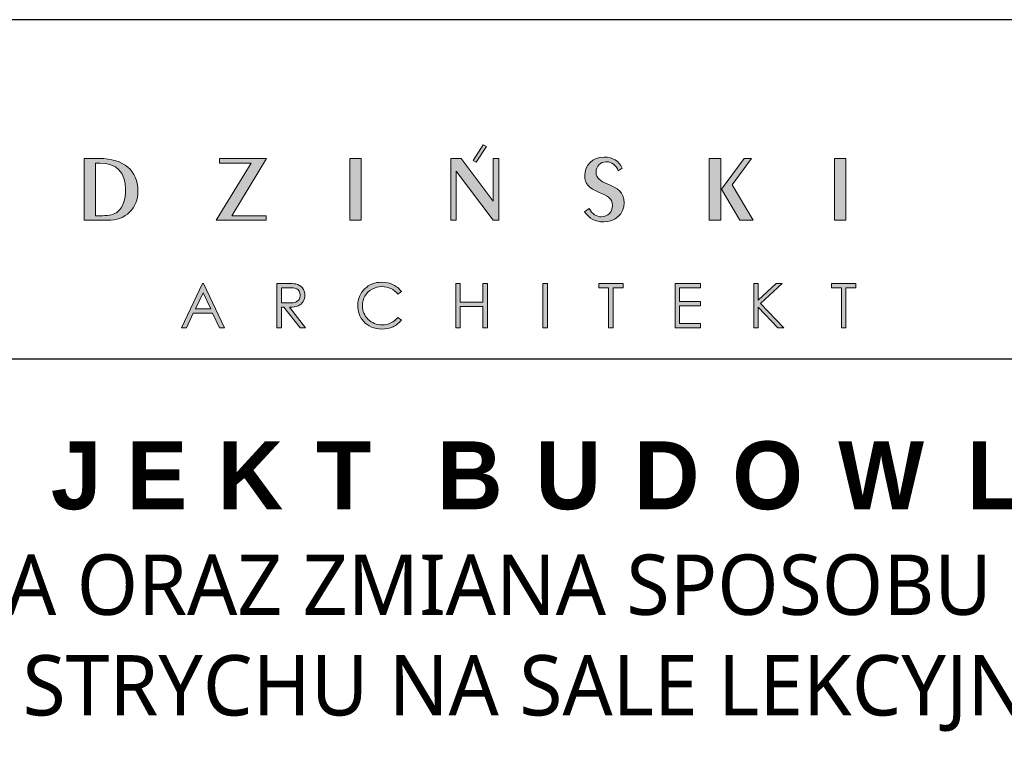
# Model space of a CAD drawing. Header units: millimetres. Extents: x 85284 to 143915, y -66821 to -28273.
# Tile 16 of 28: x 129710 to 129971, y -66229 to -66034. Entities that reach past the tile are written whole.
import ezdxf

# ---------------------------------------------------------------- set-up
doc = ezdxf.new("R2010")
doc.units = ezdxf.units.MM
doc.layers.add('opis..KF', color=251, linetype='Continuous', lineweight=9)
doc.styles.add('ARCH', font='segoeuil.ttf')

# ---------------------------------------------------------------- blocks, each defined once
blk = doc.blocks.new('A$C3E4B4AA6')
at = {"layer": 'opis..KF', "lineweight": 0}
h = blk.add_hatch(color=256, dxfattribs=at)
h.dxf.hatch_style = 1
edge = h.paths.add_edge_path()
edge.add_spline(control_points=[(450.52, 40.88), (450.52, 40.88), (450.52, 59.11), (450.52, 59.11), (450.52, 59.11), (450.52, 59.11), (448.89, 59.11), (448.89, 59.11), (448.89, 59.11), (448.89, 59.11), (448.89, 46.51), (448.89, 46.51), (448.89, 46.51), (448.89, 46.51), (439.46, 59.11), (439.46, 59.11), (439.46, 59.11), (439.46, 59.11), (436.36, 59.11), (436.36, 59.11), (436.36, 59.11), (436.36, 59.11), (436.36, 40.88), (436.36, 40.88), (436.36, 40.88), (436.36, 40.88), (437.97, 40.88), (437.97, 40.88), (437.97, 40.88), (437.97, 40.88), (437.97, 55.4), (437.97, 55.4), (437.97, 55.4), (437.97, 55.4), (448.89, 40.88), (448.89, 40.88), (448.89, 40.88), (448.89, 40.88), (450.52, 40.88), (450.52, 40.88)], knot_values=[0, 0, 0, 0, 0.090909, 0.090909, 0.090909, 0.091009, 0.181818, 0.181818, 0.181818, 0.181918, 0.272727, 0.272727, 0.272727, 0.272827, 0.363636, 0.363636, 0.363636, 0.363736, 0.454545, 0.454545, 0.454545, 0.454645, 0.545455, 0.545455, 0.545455, 0.545555, 0.636364, 0.636364, 0.636364, 0.636464, 0.727273, 0.727273, 0.727273, 0.727373, 0.818182, 0.818182, 0.818182, 0.818282, 1, 1, 1, 1], degree=3, periodic=0)
edge = h.paths.add_edge_path()
edge.add_spline(control_points=[(443.87, 58.02), (443.87, 58.02), (446.85, 62.62), (446.85, 62.62), (446.85, 62.62), (446.85, 62.62), (445.89, 63.1), (445.89, 63.1), (445.89, 63.1), (445.89, 63.1), (442.91, 58.5), (442.91, 58.5), (442.91, 58.5), (442.91, 58.5), (443.87, 58.02), (443.87, 58.02)], knot_values=[0, 0, 0, 0, 0.2, 0.2, 0.2, 0.2001, 0.4, 0.4, 0.4, 0.4001, 0.6, 0.6, 0.6, 0.6001, 1, 1, 1, 1], degree=3, periodic=0)
h = blk.add_hatch(color=256, dxfattribs=at)
h.dxf.hatch_style = 1
edge = h.paths.add_edge_path()
edge.add_spline(control_points=[(344.26, 49.58), (344.26, 55.48), (340.09, 59.11), (332.9, 59.11), (332.9, 59.11), (332.9, 59.11), (328.45, 59.11), (328.45, 59.11), (328.45, 59.11), (328.45, 59.11), (328.45, 40.88), (328.45, 40.88), (328.45, 40.88), (328.45, 40.88), (335.34, 40.88), (335.34, 40.88), (335.34, 40.88), (340.72, 40.88), (344.26, 44.39), (344.26, 49.58)], knot_values=[0, 0, 0, 0, 0.166667, 0.166667, 0.166667, 0.166767, 0.333333, 0.333333, 0.333333, 0.333433, 0.5, 0.5, 0.5, 0.5001, 0.666667, 0.666667, 0.666667, 0.666767, 1, 1, 1, 1], degree=3, periodic=0)
edge = h.paths.add_edge_path(flags=16)
edge.add_spline(control_points=[(340.63, 50.04), (340.63, 47), (339.75, 44.71), (338.31, 43.44), (338.31, 43.44), (337.29, 42.56), (335.85, 42.25), (333.81, 42.25), (333.81, 42.25), (333.81, 42.25), (331.81, 42.25), (331.81, 42.25), (331.81, 42.25), (331.81, 42.25), (331.81, 57.74), (331.81, 57.74), (331.81, 57.74), (331.81, 57.74), (333.07, 57.74), (333.07, 57.74), (333.07, 57.74), (337.97, 57.74), (340.63, 55.01), (340.63, 50.04)], knot_values=[0, 0, 0, 0, 0.142857, 0.142857, 0.142857, 0.142957, 0.285714, 0.285714, 0.285714, 0.285814, 0.428571, 0.428571, 0.428571, 0.428671, 0.571429, 0.571429, 0.571429, 0.571529, 0.714286, 0.714286, 0.714286, 0.714386, 1, 1, 1, 1], degree=3, periodic=0)
h = blk.add_hatch(color=256, dxfattribs=at)
h.dxf.hatch_style = 1
edge = h.paths.add_edge_path()
edge.add_spline(control_points=[(382.16, 59.11), (382.16, 59.11), (368.32, 59.11), (368.32, 59.11), (368.32, 59.11), (368.32, 59.11), (368.32, 57.74), (368.32, 57.74), (368.32, 57.74), (368.32, 57.74), (377.58, 57.74), (377.58, 57.74), (377.58, 57.74), (377.58, 57.74), (367.28, 40.88), (367.28, 40.88), (367.28, 40.88), (367.28, 40.88), (381.97, 40.88), (381.97, 40.88), (381.97, 40.88), (381.97, 40.88), (381.97, 42.25), (381.97, 42.25), (381.97, 42.25), (381.97, 42.25), (371.88, 42.25), (371.88, 42.25), (371.88, 42.25), (371.88, 42.25), (382.16, 59.11), (382.16, 59.11)], knot_values=[0, 0, 0, 0, 0.111111, 0.111111, 0.111111, 0.111211, 0.222222, 0.222222, 0.222222, 0.222322, 0.333333, 0.333333, 0.333333, 0.333433, 0.444444, 0.444444, 0.444444, 0.444544, 0.555556, 0.555556, 0.555556, 0.555656, 0.666667, 0.666667, 0.666667, 0.666767, 0.777778, 0.777778, 0.777778, 0.777878, 1, 1, 1, 1], degree=3, periodic=0)
h = blk.add_hatch(color=256, dxfattribs=at)
h.dxf.hatch_style = 1
edge = h.paths.add_edge_path()
edge.add_spline(control_points=[(410.03, 40.88), (410.03, 40.88), (410.03, 59.11), (410.03, 59.11), (410.03, 59.11), (410.03, 59.11), (406.69, 59.11), (406.69, 59.11), (406.69, 59.11), (406.69, 59.11), (406.69, 40.88), (406.69, 40.88), (406.69, 40.88), (406.69, 40.88), (410.03, 40.88), (410.03, 40.88)], knot_values=[0, 0, 0, 0, 0.2, 0.2, 0.2, 0.2001, 0.4, 0.4, 0.4, 0.4001, 0.6, 0.6, 0.6, 0.6001, 1, 1, 1, 1], degree=3, periodic=0)
h = blk.add_hatch(color=256, dxfattribs=at)
h.dxf.hatch_style = 1
edge = h.paths.add_edge_path()
edge.add_spline(control_points=[(487.4, 46.07), (487.4, 49.21), (485.45, 50.31), (482.45, 51.6), (482.45, 51.6), (480.41, 52.48), (479.16, 53.28), (479.16, 55.04), (479.16, 55.04), (479.16, 56.87), (480.41, 58.11), (482.16, 58.11), (482.16, 58.11), (483.79, 58.11), (485.04, 57.18), (485.67, 55.45), (485.67, 55.45), (485.67, 55.45), (486.86, 56.26), (486.86, 56.26), (486.86, 56.26), (485.94, 58.33), (483.99, 59.5), (481.48, 59.5), (481.48, 59.5), (478.07, 59.5), (475.8, 57.18), (475.8, 54.09), (475.8, 54.09), (475.8, 51.63), (477.12, 50.31), (479.82, 49.19), (479.82, 49.19), (482.28, 48.19), (483.96, 47.53), (483.96, 45.22), (483.96, 45.22), (483.96, 43.32), (482.65, 41.91), (480.68, 41.91), (480.68, 41.91), (479.29, 41.91), (477.95, 42.76), (477.12, 44.34), (477.12, 44.34), (477.12, 44.34), (475.78, 43.39), (475.78, 43.39), (475.78, 43.39), (477.12, 41.35), (478.9, 40.44), (481.38, 40.44), (481.38, 40.44), (484.84, 40.44), (487.4, 42.78), (487.4, 46.07)], knot_values=[0, 0, 0, 0, 0.066667, 0.066667, 0.066667, 0.066767, 0.133333, 0.133333, 0.133333, 0.133433, 0.2, 0.2, 0.2, 0.2001, 0.266667, 0.266667, 0.266667, 0.266767, 0.333333, 0.333333, 0.333333, 0.333433, 0.4, 0.4, 0.4, 0.4001, 0.466667, 0.466667, 0.466667, 0.466767, 0.533333, 0.533333, 0.533333, 0.533433, 0.6, 0.6, 0.6, 0.6001, 0.666667, 0.666667, 0.666667, 0.666767, 0.733333, 0.733333, 0.733333, 0.733433, 0.8, 0.8, 0.8, 0.8001, 0.866667, 0.866667, 0.866667, 0.866767, 1, 1, 1, 1], degree=3, periodic=0)
h = blk.add_hatch(color=256, dxfattribs=at)
h.dxf.hatch_style = 1
edge = h.paths.add_edge_path()
edge.add_spline(control_points=[(525.43, 40.88), (525.43, 40.88), (519.17, 51.29), (519.17, 51.29), (519.17, 51.29), (519.17, 51.29), (524.87, 59.11), (524.87, 59.11), (524.87, 59.11), (524.87, 59.11), (522.77, 59.11), (522.77, 59.11), (522.77, 59.11), (522.77, 59.11), (516.05, 50.02), (516.05, 50.02), (516.05, 50.02), (516.05, 50.02), (521.43, 40.88), (521.43, 40.88), (521.43, 40.88), (521.43, 40.88), (525.43, 40.88), (525.43, 40.88)], knot_values=[0, 0, 0, 0, 0.142857, 0.142857, 0.142857, 0.142957, 0.285714, 0.285714, 0.285714, 0.285814, 0.428571, 0.428571, 0.428571, 0.428671, 0.571429, 0.571429, 0.571429, 0.571529, 0.714286, 0.714286, 0.714286, 0.714386, 1, 1, 1, 1], degree=3, periodic=0)
edge = h.paths.add_edge_path()
edge.add_spline(control_points=[(515.85, 40.88), (515.85, 40.88), (515.85, 59.11), (515.85, 59.11), (515.85, 59.11), (515.85, 59.11), (512.47, 59.11), (512.47, 59.11), (512.47, 59.11), (512.47, 59.11), (512.47, 40.88), (512.47, 40.88), (512.47, 40.88), (512.47, 40.88), (515.85, 40.88), (515.85, 40.88)], knot_values=[0, 0, 0, 0, 0.2, 0.2, 0.2, 0.2001, 0.4, 0.4, 0.4, 0.4001, 0.6, 0.6, 0.6, 0.6001, 1, 1, 1, 1], degree=3, periodic=0)
h = blk.add_hatch(color=256, dxfattribs=at)
h.dxf.hatch_style = 1
edge = h.paths.add_edge_path()
edge.add_spline(control_points=[(552.64, 40.88), (552.64, 40.88), (552.64, 59.11), (552.64, 59.11), (552.64, 59.11), (552.64, 59.11), (549.3, 59.11), (549.3, 59.11), (549.3, 59.11), (549.3, 59.11), (549.3, 40.88), (549.3, 40.88), (549.3, 40.88), (549.3, 40.88), (552.64, 40.88), (552.64, 40.88)], knot_values=[0, 0, 0, 0, 0.2, 0.2, 0.2, 0.2001, 0.4, 0.4, 0.4, 0.4001, 0.6, 0.6, 0.6, 0.6001, 1, 1, 1, 1], degree=3, periodic=0)
h = blk.add_hatch(color=256, dxfattribs=at)
h.dxf.hatch_style = 1
edge = h.paths.add_edge_path()
edge.add_spline(control_points=[(363.59, 22.31), (363.59, 22.31), (369.72, 9.18), (369.72, 9.18), (369.72, 9.18), (369.72, 9.18), (368.31, 9.18), (368.31, 9.18), (368.31, 9.18), (368.31, 9.18), (366.25, 13.5), (366.25, 13.5), (366.25, 13.5), (366.25, 13.5), (360.57, 13.5), (360.57, 13.5), (360.57, 13.5), (360.57, 13.5), (358.53, 9.18), (358.53, 9.18), (358.53, 9.18), (358.53, 9.18), (357.06, 9.18), (357.06, 9.18), (357.06, 9.18), (357.06, 9.18), (363.26, 22.31), (363.26, 22.31), (363.26, 22.31), (363.26, 22.31), (363.59, 22.31), (363.59, 22.31)], knot_values=[0, 0, 0, 0, 0.111111, 0.111111, 0.111111, 0.111211, 0.222222, 0.222222, 0.222222, 0.222322, 0.333333, 0.333333, 0.333333, 0.333433, 0.444444, 0.444444, 0.444444, 0.444544, 0.555556, 0.555556, 0.555556, 0.555656, 0.666667, 0.666667, 0.666667, 0.666767, 0.777778, 0.777778, 0.777778, 0.777878, 1, 1, 1, 1], degree=3, periodic=0)
edge = h.paths.add_edge_path(flags=16)
edge.add_spline(control_points=[(363.43, 19.56), (363.43, 19.56), (361.17, 14.78), (361.17, 14.78), (361.17, 14.78), (361.17, 14.78), (365.68, 14.78), (365.68, 14.78), (365.68, 14.78), (365.68, 14.78), (363.43, 19.56), (363.43, 19.56)], knot_values=[0, 0, 0, 0, 0.25, 0.25, 0.25, 0.2501, 0.5, 0.5, 0.5, 0.5001, 1, 1, 1, 1], degree=3, periodic=0)
h = blk.add_hatch(color=256, dxfattribs=at)
h.dxf.hatch_style = 1
edge = h.paths.add_edge_path()
edge.add_spline(control_points=[(385.19, 22.31), (385.19, 22.31), (387.81, 22.31), (387.81, 22.31), (387.81, 22.31), (389.27, 22.31), (390.26, 22.25), (390.78, 22.13), (390.78, 22.13), (391.56, 21.96), (392.19, 21.57), (392.68, 20.99), (392.68, 20.99), (393.17, 20.4), (393.42, 19.68), (393.42, 18.82), (393.42, 18.82), (393.42, 18.11), (393.25, 17.48), (392.91, 16.94), (392.91, 16.94), (392.58, 16.4), (392.09, 15.99), (391.47, 15.72), (391.47, 15.72), (390.84, 15.44), (389.98, 15.3), (388.87, 15.29), (388.87, 15.29), (388.87, 15.29), (393.6, 9.18), (393.6, 9.18), (393.6, 9.18), (393.6, 9.18), (391.99, 9.18), (391.99, 9.18), (391.99, 9.18), (391.99, 9.18), (387.26, 15.29), (387.26, 15.29), (387.26, 15.29), (387.26, 15.29), (386.51, 15.29), (386.51, 15.29), (386.51, 15.29), (386.51, 15.29), (386.51, 9.18), (386.51, 9.18), (386.51, 9.18), (386.51, 9.18), (385.19, 9.18), (385.19, 9.18), (385.19, 9.18), (385.19, 9.18), (385.19, 22.31), (385.19, 22.31)], knot_values=[0, 0, 0, 0, 0.066667, 0.066667, 0.066667, 0.066767, 0.133333, 0.133333, 0.133333, 0.133433, 0.2, 0.2, 0.2, 0.2001, 0.266667, 0.266667, 0.266667, 0.266767, 0.333333, 0.333333, 0.333333, 0.333433, 0.4, 0.4, 0.4, 0.4001, 0.466667, 0.466667, 0.466667, 0.466767, 0.533333, 0.533333, 0.533333, 0.533433, 0.6, 0.6, 0.6, 0.6001, 0.666667, 0.666667, 0.666667, 0.666767, 0.733333, 0.733333, 0.733333, 0.733433, 0.8, 0.8, 0.8, 0.8001, 0.866667, 0.866667, 0.866667, 0.866767, 1, 1, 1, 1], degree=3, periodic=0)
edge = h.paths.add_edge_path(flags=16)
edge.add_spline(control_points=[(386.51, 21.03), (386.51, 21.03), (386.51, 16.57), (386.51, 16.57), (386.51, 16.57), (386.51, 16.57), (388.77, 16.55), (388.77, 16.55), (388.77, 16.55), (389.65, 16.55), (390.3, 16.64), (390.72, 16.8), (390.72, 16.8), (391.14, 16.97), (391.47, 17.24), (391.71, 17.6), (391.71, 17.6), (391.94, 17.97), (392.06, 18.37), (392.06, 18.83), (392.06, 18.83), (392.06, 19.27), (391.94, 19.67), (391.7, 20.03), (391.7, 20.03), (391.47, 20.39), (391.15, 20.65), (390.76, 20.8), (390.76, 20.8), (390.38, 20.96), (389.73, 21.03), (388.83, 21.03), (388.83, 21.03), (388.83, 21.03), (386.51, 21.03), (386.51, 21.03)], knot_values=[0, 0, 0, 0, 0.1, 0.1, 0.1, 0.1001, 0.2, 0.2, 0.2, 0.2001, 0.3, 0.3, 0.3, 0.3001, 0.4, 0.4, 0.4, 0.4001, 0.5, 0.5, 0.5, 0.5001, 0.6, 0.6, 0.6, 0.6001, 0.7, 0.7, 0.7, 0.7001, 0.8, 0.8, 0.8, 0.8001, 1, 1, 1, 1], degree=3, periodic=0)
h = blk.add_hatch(color=256, dxfattribs=at)
h.dxf.hatch_style = 1
edge = h.paths.add_edge_path()
edge.add_spline(control_points=[(421.82, 19.89), (421.82, 19.89), (420.79, 19.09), (420.79, 19.09), (420.79, 19.09), (420.22, 19.84), (419.53, 20.4), (418.73, 20.79), (418.73, 20.79), (417.93, 21.17), (417.05, 21.36), (416.09, 21.36), (416.09, 21.36), (415.05, 21.36), (414.08, 21.11), (413.18, 20.61), (413.18, 20.61), (412.29, 20.1), (411.6, 19.43), (411.11, 18.58), (411.11, 18.58), (410.62, 17.73), (410.38, 16.78), (410.38, 15.72), (410.38, 15.72), (410.38, 14.12), (410.92, 12.78), (412.02, 11.71), (412.02, 11.71), (413.12, 10.64), (414.5, 10.1), (416.17, 10.1), (416.17, 10.1), (418.01, 10.1), (419.55, 10.82), (420.79, 12.26), (420.79, 12.26), (420.79, 12.26), (421.82, 11.47), (421.82, 11.47), (421.82, 11.47), (421.17, 10.64), (420.35, 9.99), (419.37, 9.54), (419.37, 9.54), (418.39, 9.08), (417.3, 8.86), (416.09, 8.86), (416.09, 8.86), (413.79, 8.86), (411.98, 9.62), (410.66, 11.15), (410.66, 11.15), (409.54, 12.44), (408.99, 14), (408.99, 15.82), (408.99, 15.82), (408.99, 17.74), (409.66, 19.36), (411.01, 20.67), (411.01, 20.67), (412.36, 21.99), (414.04, 22.64), (416.07, 22.64), (416.07, 22.64), (417.3, 22.64), (418.4, 22.4), (419.39, 21.92), (419.39, 21.92), (420.38, 21.43), (421.19, 20.76), (421.82, 19.89)], knot_values=[0, 0, 0, 0, 0.052632, 0.052632, 0.052632, 0.052732, 0.105263, 0.105263, 0.105263, 0.105363, 0.157895, 0.157895, 0.157895, 0.157995, 0.210526, 0.210526, 0.210526, 0.210626, 0.263158, 0.263158, 0.263158, 0.263258, 0.315789, 0.315789, 0.315789, 0.315889, 0.368421, 0.368421, 0.368421, 0.368521, 0.421053, 0.421053, 0.421053, 0.421153, 0.473684, 0.473684, 0.473684, 0.473784, 0.526316, 0.526316, 0.526316, 0.526416, 0.578947, 0.578947, 0.578947, 0.579047, 0.631579, 0.631579, 0.631579, 0.631679, 0.684211, 0.684211, 0.684211, 0.684311, 0.736842, 0.736842, 0.736842, 0.736942, 0.789474, 0.789474, 0.789474, 0.789574, 0.842105, 0.842105, 0.842105, 0.842205, 0.894737, 0.894737, 0.894737, 0.894837, 1, 1, 1, 1], degree=3, periodic=0)
h = blk.add_hatch(color=256, dxfattribs=at)
h.dxf.hatch_style = 1
edge = h.paths.add_edge_path()
edge.add_spline(control_points=[(437.81, 22.31), (437.81, 22.31), (439.13, 22.31), (439.13, 22.31), (439.13, 22.31), (439.13, 22.31), (439.13, 16.81), (439.13, 16.81), (439.13, 16.81), (439.13, 16.81), (445.82, 16.81), (445.82, 16.81), (445.82, 16.81), (445.82, 16.81), (445.82, 22.31), (445.82, 22.31), (445.82, 22.31), (445.82, 22.31), (447.13, 22.31), (447.13, 22.31), (447.13, 22.31), (447.13, 22.31), (447.13, 9.18), (447.13, 9.18), (447.13, 9.18), (447.13, 9.18), (445.82, 9.18), (445.82, 9.18), (445.82, 9.18), (445.82, 9.18), (445.82, 15.53), (445.82, 15.53), (445.82, 15.53), (445.82, 15.53), (439.13, 15.53), (439.13, 15.53), (439.13, 15.53), (439.13, 15.53), (439.13, 9.18), (439.13, 9.18), (439.13, 9.18), (439.13, 9.18), (437.81, 9.18), (437.81, 9.18), (437.81, 9.18), (437.81, 9.18), (437.81, 22.31), (437.81, 22.31)], knot_values=[0, 0, 0, 0, 0.076923, 0.076923, 0.076923, 0.077023, 0.153846, 0.153846, 0.153846, 0.153946, 0.230769, 0.230769, 0.230769, 0.230869, 0.307692, 0.307692, 0.307692, 0.307792, 0.384615, 0.384615, 0.384615, 0.384715, 0.461538, 0.461538, 0.461538, 0.461638, 0.538462, 0.538462, 0.538462, 0.538562, 0.615385, 0.615385, 0.615385, 0.615485, 0.692308, 0.692308, 0.692308, 0.692408, 0.769231, 0.769231, 0.769231, 0.769331, 0.846154, 0.846154, 0.846154, 0.846254, 1, 1, 1, 1], degree=3, periodic=0)
h = blk.add_hatch(color=256, dxfattribs=at)
h.dxf.hatch_style = 1
edge = h.paths.add_edge_path()
edge.add_spline(control_points=[(463.51, 22.31), (463.51, 22.31), (464.83, 22.31), (464.83, 22.31), (464.83, 22.31), (464.83, 22.31), (464.83, 9.18), (464.83, 9.18), (464.83, 9.18), (464.83, 9.18), (463.51, 9.18), (463.51, 9.18), (463.51, 9.18), (463.51, 9.18), (463.51, 22.31), (463.51, 22.31)], knot_values=[0, 0, 0, 0, 0.2, 0.2, 0.2, 0.2001, 0.4, 0.4, 0.4, 0.4001, 0.6, 0.6, 0.6, 0.6001, 1, 1, 1, 1], degree=3, periodic=0)
h = blk.add_hatch(color=256, dxfattribs=at)
h.dxf.hatch_style = 1
edge = h.paths.add_edge_path()
edge.add_spline(control_points=[(479.91, 21.03), (479.91, 21.03), (479.91, 22.31), (479.91, 22.31), (479.91, 22.31), (479.91, 22.31), (487.09, 22.31), (487.09, 22.31), (487.09, 22.31), (487.09, 22.31), (487.09, 21.03), (487.09, 21.03), (487.09, 21.03), (487.09, 21.03), (484.17, 21.03), (484.17, 21.03), (484.17, 21.03), (484.17, 21.03), (484.17, 9.18), (484.17, 9.18), (484.17, 9.18), (484.17, 9.18), (482.83, 9.18), (482.83, 9.18), (482.83, 9.18), (482.83, 9.18), (482.83, 21.03), (482.83, 21.03), (482.83, 21.03), (482.83, 21.03), (479.91, 21.03), (479.91, 21.03)], knot_values=[0, 0, 0, 0, 0.111111, 0.111111, 0.111111, 0.111211, 0.222222, 0.222222, 0.222222, 0.222322, 0.333333, 0.333333, 0.333333, 0.333433, 0.444444, 0.444444, 0.444444, 0.444544, 0.555556, 0.555556, 0.555556, 0.555656, 0.666667, 0.666667, 0.666667, 0.666767, 0.777778, 0.777778, 0.777778, 0.777878, 1, 1, 1, 1], degree=3, periodic=0)
h = blk.add_hatch(color=256, dxfattribs=at)
h.dxf.hatch_style = 1
edge = h.paths.add_edge_path()
edge.add_spline(control_points=[(502.38, 22.31), (502.38, 22.31), (509.9, 22.31), (509.9, 22.31), (509.9, 22.31), (509.9, 22.31), (509.9, 21.03), (509.9, 21.03), (509.9, 21.03), (509.9, 21.03), (503.7, 21.03), (503.7, 21.03), (503.7, 21.03), (503.7, 21.03), (503.7, 16.92), (503.7, 16.92), (503.7, 16.92), (503.7, 16.92), (509.84, 16.92), (509.84, 16.92), (509.84, 16.92), (509.84, 16.92), (509.84, 15.64), (509.84, 15.64), (509.84, 15.64), (509.84, 15.64), (503.7, 15.64), (503.7, 15.64), (503.7, 15.64), (503.7, 15.64), (503.7, 10.46), (503.7, 10.46), (503.7, 10.46), (503.7, 10.46), (509.84, 10.46), (509.84, 10.46), (509.84, 10.46), (509.84, 10.46), (509.84, 9.18), (509.84, 9.18), (509.84, 9.18), (509.84, 9.18), (502.38, 9.18), (502.38, 9.18), (502.38, 9.18), (502.38, 9.18), (502.38, 22.31), (502.38, 22.31)], knot_values=[0, 0, 0, 0, 0.076923, 0.076923, 0.076923, 0.077023, 0.153846, 0.153846, 0.153846, 0.153946, 0.230769, 0.230769, 0.230769, 0.230869, 0.307692, 0.307692, 0.307692, 0.307792, 0.384615, 0.384615, 0.384615, 0.384715, 0.461538, 0.461538, 0.461538, 0.461638, 0.538462, 0.538462, 0.538462, 0.538562, 0.615385, 0.615385, 0.615385, 0.615485, 0.692308, 0.692308, 0.692308, 0.692408, 0.769231, 0.769231, 0.769231, 0.769331, 0.846154, 0.846154, 0.846154, 0.846254, 1, 1, 1, 1], degree=3, periodic=0)
h = blk.add_hatch(color=256, dxfattribs=at)
h.dxf.hatch_style = 1
edge = h.paths.add_edge_path()
edge.add_spline(control_points=[(525.54, 22.31), (525.54, 22.31), (526.88, 22.31), (526.88, 22.31), (526.88, 22.31), (526.88, 22.31), (526.88, 17.39), (526.88, 17.39), (526.88, 17.39), (526.88, 17.39), (532.14, 22.31), (532.14, 22.31), (532.14, 22.31), (532.14, 22.31), (533.91, 22.31), (533.91, 22.31), (533.91, 22.31), (533.91, 22.31), (527.58, 16.42), (527.58, 16.42), (527.58, 16.42), (527.58, 16.42), (534.4, 9.18), (534.4, 9.18), (534.4, 9.18), (534.4, 9.18), (532.65, 9.18), (532.65, 9.18), (532.65, 9.18), (532.65, 9.18), (526.88, 15.32), (526.88, 15.32), (526.88, 15.32), (526.88, 15.32), (526.88, 9.18), (526.88, 9.18), (526.88, 9.18), (526.88, 9.18), (525.54, 9.18), (525.54, 9.18), (525.54, 9.18), (525.54, 9.18), (525.54, 22.31), (525.54, 22.31)], knot_values=[0, 0, 0, 0, 0.083333, 0.083333, 0.083333, 0.083433, 0.166667, 0.166667, 0.166667, 0.166767, 0.25, 0.25, 0.25, 0.2501, 0.333333, 0.333333, 0.333333, 0.333433, 0.416667, 0.416667, 0.416667, 0.416767, 0.5, 0.5, 0.5, 0.5001, 0.583333, 0.583333, 0.583333, 0.583433, 0.666667, 0.666667, 0.666667, 0.666767, 0.75, 0.75, 0.75, 0.7501, 0.833333, 0.833333, 0.833333, 0.833433, 1, 1, 1, 1], degree=3, periodic=0)
h = blk.add_hatch(color=256, dxfattribs=at)
h.dxf.hatch_style = 1
edge = h.paths.add_edge_path()
edge.add_spline(control_points=[(548.42, 21.03), (548.42, 21.03), (548.42, 22.31), (548.42, 22.31), (548.42, 22.31), (548.42, 22.31), (555.61, 22.31), (555.61, 22.31), (555.61, 22.31), (555.61, 22.31), (555.61, 21.03), (555.61, 21.03), (555.61, 21.03), (555.61, 21.03), (552.68, 21.03), (552.68, 21.03), (552.68, 21.03), (552.68, 21.03), (552.68, 9.18), (552.68, 9.18), (552.68, 9.18), (552.68, 9.18), (551.35, 9.18), (551.35, 9.18), (551.35, 9.18), (551.35, 9.18), (551.35, 21.03), (551.35, 21.03), (551.35, 21.03), (551.35, 21.03), (548.42, 21.03), (548.42, 21.03)], knot_values=[0, 0, 0, 0, 0.111111, 0.111111, 0.111111, 0.111211, 0.222222, 0.222222, 0.222222, 0.222322, 0.333333, 0.333333, 0.333333, 0.333433, 0.444444, 0.444444, 0.444444, 0.444544, 0.555556, 0.555556, 0.555556, 0.555656, 0.666667, 0.666667, 0.666667, 0.666767, 0.777778, 0.777778, 0.777778, 0.777878, 1, 1, 1, 1], degree=3, periodic=0)
at = {"layer": 'opis..KF', "lineweight": 30}
blk.add_lwpolyline([(0, 100), (933, 100), (933, 0), (0, 0)], close=True, dxfattribs=at)
at = {"layer": 'opis..KF', "lineweight": 0}
for points, knots in [([(443.87, 58.02), (443.87, 58.02), (446.85, 62.62), (446.85, 62.62), (446.85, 62.62), (446.85, 62.62), (445.89, 63.1), (445.89, 63.1), (445.89, 63.1), (445.89, 63.1), (442.91, 58.5), (442.91, 58.5), (442.91, 58.5), (442.91, 58.5), (443.87, 58.02), (443.87, 58.02)], [0, 0, 0, 0, 0.2, 0.2, 0.2, 0.2, 0.4, 0.4, 0.4, 0.4, 0.6, 0.6, 0.6, 0.6, 1, 1, 1, 1]), ([(344.26, 49.58), (344.26, 55.48), (340.09, 59.11), (332.9, 59.11), (332.9, 59.11), (332.9, 59.11), (328.45, 59.11), (328.45, 59.11), (328.45, 59.11), (328.45, 59.11), (328.45, 40.88), (328.45, 40.88), (328.45, 40.88), (328.45, 40.88), (335.34, 40.88), (335.34, 40.88), (335.34, 40.88), (340.72, 40.88), (344.26, 44.39), (344.26, 49.58)], [0, 0, 0, 0, 0.166667, 0.166667, 0.166667, 0.166667, 0.333333, 0.333333, 0.333333, 0.333333, 0.5, 0.5, 0.5, 0.5, 0.666667, 0.666667, 0.666667, 0.666667, 1, 1, 1, 1]), ([(382.16, 59.11), (382.16, 59.11), (368.32, 59.11), (368.32, 59.11), (368.32, 59.11), (368.32, 59.11), (368.32, 57.74), (368.32, 57.74), (368.32, 57.74), (368.32, 57.74), (377.58, 57.74), (377.58, 57.74), (377.58, 57.74), (377.58, 57.74), (367.28, 40.88), (367.28, 40.88), (367.28, 40.88), (367.28, 40.88), (381.97, 40.88), (381.97, 40.88), (381.97, 40.88), (381.97, 40.88), (381.97, 42.25), (381.97, 42.25), (381.97, 42.25), (381.97, 42.25), (371.88, 42.25), (371.88, 42.25), (371.88, 42.25), (371.88, 42.25), (382.16, 59.11), (382.16, 59.11)], [0, 0, 0, 0, 0.111111, 0.111111, 0.111111, 0.111111, 0.222222, 0.222222, 0.222222, 0.222222, 0.333333, 0.333333, 0.333333, 0.333333, 0.444444, 0.444444, 0.444444, 0.444444, 0.555556, 0.555556, 0.555556, 0.555556, 0.666667, 0.666667, 0.666667, 0.666667, 0.777778, 0.777778, 0.777778, 0.777778, 1, 1, 1, 1]), ([(410.03, 40.88), (410.03, 40.88), (410.03, 59.11), (410.03, 59.11), (410.03, 59.11), (410.03, 59.11), (406.69, 59.11), (406.69, 59.11), (406.69, 59.11), (406.69, 59.11), (406.69, 40.88), (406.69, 40.88), (406.69, 40.88), (406.69, 40.88), (410.03, 40.88), (410.03, 40.88)], [0, 0, 0, 0, 0.2, 0.2, 0.2, 0.2, 0.4, 0.4, 0.4, 0.4, 0.6, 0.6, 0.6, 0.6, 1, 1, 1, 1]), ([(450.52, 40.88), (450.52, 40.88), (450.52, 59.11), (450.52, 59.11), (450.52, 59.11), (450.52, 59.11), (448.89, 59.11), (448.89, 59.11), (448.89, 59.11), (448.89, 59.11), (448.89, 46.51), (448.89, 46.51), (448.89, 46.51), (448.89, 46.51), (439.46, 59.11), (439.46, 59.11), (439.46, 59.11), (439.46, 59.11), (436.36, 59.11), (436.36, 59.11), (436.36, 59.11), (436.36, 59.11), (436.36, 40.88), (436.36, 40.88), (436.36, 40.88), (436.36, 40.88), (437.97, 40.88), (437.97, 40.88), (437.97, 40.88), (437.97, 40.88), (437.97, 55.4), (437.97, 55.4), (437.97, 55.4), (437.97, 55.4), (448.89, 40.88), (448.89, 40.88), (448.89, 40.88), (448.89, 40.88), (450.52, 40.88), (450.52, 40.88)], [0, 0, 0, 0, 0.090909, 0.090909, 0.090909, 0.090909, 0.181818, 0.181818, 0.181818, 0.181818, 0.272727, 0.272727, 0.272727, 0.272727, 0.363636, 0.363636, 0.363636, 0.363636, 0.454545, 0.454545, 0.454545, 0.454545, 0.545455, 0.545455, 0.545455, 0.545455, 0.636364, 0.636364, 0.636364, 0.636364, 0.727273, 0.727273, 0.727273, 0.727273, 0.818182, 0.818182, 0.818182, 0.818182, 1, 1, 1, 1]), ([(487.4, 46.07), (487.4, 49.21), (485.45, 50.31), (482.45, 51.6), (482.45, 51.6), (480.41, 52.48), (479.16, 53.28), (479.16, 55.04), (479.16, 55.04), (479.16, 56.87), (480.41, 58.11), (482.16, 58.11), (482.16, 58.11), (483.79, 58.11), (485.04, 57.18), (485.67, 55.45), (485.67, 55.45), (485.67, 55.45), (486.86, 56.26), (486.86, 56.26), (486.86, 56.26), (485.94, 58.33), (483.99, 59.5), (481.48, 59.5), (481.48, 59.5), (478.07, 59.5), (475.8, 57.18), (475.8, 54.09), (475.8, 54.09), (475.8, 51.63), (477.12, 50.31), (479.82, 49.19), (479.82, 49.19), (482.28, 48.19), (483.96, 47.53), (483.96, 45.22), (483.96, 45.22), (483.96, 43.32), (482.65, 41.91), (480.68, 41.91), (480.68, 41.91), (479.29, 41.91), (477.95, 42.76), (477.12, 44.34), (477.12, 44.34), (477.12, 44.34), (475.78, 43.39), (475.78, 43.39), (475.78, 43.39), (477.12, 41.35), (478.9, 40.44), (481.38, 40.44), (481.38, 40.44), (484.84, 40.44), (487.4, 42.78), (487.4, 46.07)], [0, 0, 0, 0, 0.066667, 0.066667, 0.066667, 0.066667, 0.133333, 0.133333, 0.133333, 0.133333, 0.2, 0.2, 0.2, 0.2, 0.266667, 0.266667, 0.266667, 0.266667, 0.333333, 0.333333, 0.333333, 0.333333, 0.4, 0.4, 0.4, 0.4, 0.466667, 0.466667, 0.466667, 0.466667, 0.533333, 0.533333, 0.533333, 0.533333, 0.6, 0.6, 0.6, 0.6, 0.666667, 0.666667, 0.666667, 0.666667, 0.733333, 0.733333, 0.733333, 0.733333, 0.8, 0.8, 0.8, 0.8, 0.866667, 0.866667, 0.866667, 0.866667, 1, 1, 1, 1]), ([(515.85, 40.88), (515.85, 40.88), (515.85, 59.11), (515.85, 59.11), (515.85, 59.11), (515.85, 59.11), (512.47, 59.11), (512.47, 59.11), (512.47, 59.11), (512.47, 59.11), (512.47, 40.88), (512.47, 40.88), (512.47, 40.88), (512.47, 40.88), (515.85, 40.88), (515.85, 40.88)], [0, 0, 0, 0, 0.2, 0.2, 0.2, 0.2, 0.4, 0.4, 0.4, 0.4, 0.6, 0.6, 0.6, 0.6, 1, 1, 1, 1]), ([(525.43, 40.88), (525.43, 40.88), (519.17, 51.29), (519.17, 51.29), (519.17, 51.29), (519.17, 51.29), (524.87, 59.11), (524.87, 59.11), (524.87, 59.11), (524.87, 59.11), (522.77, 59.11), (522.77, 59.11), (522.77, 59.11), (522.77, 59.11), (516.05, 50.02), (516.05, 50.02), (516.05, 50.02), (516.05, 50.02), (521.43, 40.88), (521.43, 40.88), (521.43, 40.88), (521.43, 40.88), (525.43, 40.88), (525.43, 40.88)], [0, 0, 0, 0, 0.142857, 0.142857, 0.142857, 0.142857, 0.285714, 0.285714, 0.285714, 0.285714, 0.428571, 0.428571, 0.428571, 0.428571, 0.571429, 0.571429, 0.571429, 0.571429, 0.714286, 0.714286, 0.714286, 0.714286, 1, 1, 1, 1]), ([(552.64, 40.88), (552.64, 40.88), (552.64, 59.11), (552.64, 59.11), (552.64, 59.11), (552.64, 59.11), (549.3, 59.11), (549.3, 59.11), (549.3, 59.11), (549.3, 59.11), (549.3, 40.88), (549.3, 40.88), (549.3, 40.88), (549.3, 40.88), (552.64, 40.88), (552.64, 40.88)], [0, 0, 0, 0, 0.2, 0.2, 0.2, 0.2, 0.4, 0.4, 0.4, 0.4, 0.6, 0.6, 0.6, 0.6, 1, 1, 1, 1]), ([(340.63, 50.04), (340.63, 47), (339.75, 44.71), (338.31, 43.44), (338.31, 43.44), (337.29, 42.56), (335.85, 42.25), (333.81, 42.25), (333.81, 42.25), (333.81, 42.25), (331.81, 42.25), (331.81, 42.25), (331.81, 42.25), (331.81, 42.25), (331.81, 57.74), (331.81, 57.74), (331.81, 57.74), (331.81, 57.74), (333.07, 57.74), (333.07, 57.74), (333.07, 57.74), (337.97, 57.74), (340.63, 55.01), (340.63, 50.04)], [0, 0, 0, 0, 0.142857, 0.142857, 0.142857, 0.142857, 0.285714, 0.285714, 0.285714, 0.285714, 0.428571, 0.428571, 0.428571, 0.428571, 0.571429, 0.571429, 0.571429, 0.571429, 0.714286, 0.714286, 0.714286, 0.714286, 1, 1, 1, 1]), ([(363.59, 22.31), (363.59, 22.31), (369.72, 9.18), (369.72, 9.18), (369.72, 9.18), (369.72, 9.18), (368.31, 9.18), (368.31, 9.18), (368.31, 9.18), (368.31, 9.18), (366.25, 13.5), (366.25, 13.5), (366.25, 13.5), (366.25, 13.5), (360.57, 13.5), (360.57, 13.5), (360.57, 13.5), (360.57, 13.5), (358.53, 9.18), (358.53, 9.18), (358.53, 9.18), (358.53, 9.18), (357.06, 9.18), (357.06, 9.18), (357.06, 9.18), (357.06, 9.18), (363.26, 22.31), (363.26, 22.31), (363.26, 22.31), (363.26, 22.31), (363.59, 22.31), (363.59, 22.31)], [0, 0, 0, 0, 0.111111, 0.111111, 0.111111, 0.111111, 0.222222, 0.222222, 0.222222, 0.222222, 0.333333, 0.333333, 0.333333, 0.333333, 0.444444, 0.444444, 0.444444, 0.444444, 0.555556, 0.555556, 0.555556, 0.555556, 0.666667, 0.666667, 0.666667, 0.666667, 0.777778, 0.777778, 0.777778, 0.777778, 1, 1, 1, 1]), ([(385.19, 22.31), (385.19, 22.31), (387.81, 22.31), (387.81, 22.31), (387.81, 22.31), (389.27, 22.31), (390.26, 22.25), (390.78, 22.13), (390.78, 22.13), (391.56, 21.96), (392.19, 21.57), (392.68, 20.99), (392.68, 20.99), (393.17, 20.4), (393.42, 19.68), (393.42, 18.82), (393.42, 18.82), (393.42, 18.11), (393.25, 17.48), (392.91, 16.94), (392.91, 16.94), (392.58, 16.4), (392.09, 15.99), (391.47, 15.72), (391.47, 15.72), (390.84, 15.44), (389.98, 15.3), (388.87, 15.29), (388.87, 15.29), (388.87, 15.29), (393.6, 9.18), (393.6, 9.18), (393.6, 9.18), (393.6, 9.18), (391.99, 9.18), (391.99, 9.18), (391.99, 9.18), (391.99, 9.18), (387.26, 15.29), (387.26, 15.29), (387.26, 15.29), (387.26, 15.29), (386.51, 15.29), (386.51, 15.29), (386.51, 15.29), (386.51, 15.29), (386.51, 9.18), (386.51, 9.18), (386.51, 9.18), (386.51, 9.18), (385.19, 9.18), (385.19, 9.18), (385.19, 9.18), (385.19, 9.18), (385.19, 22.31), (385.19, 22.31)], [0, 0, 0, 0, 0.066667, 0.066667, 0.066667, 0.066667, 0.133333, 0.133333, 0.133333, 0.133333, 0.2, 0.2, 0.2, 0.2, 0.266667, 0.266667, 0.266667, 0.266667, 0.333333, 0.333333, 0.333333, 0.333333, 0.4, 0.4, 0.4, 0.4, 0.466667, 0.466667, 0.466667, 0.466667, 0.533333, 0.533333, 0.533333, 0.533333, 0.6, 0.6, 0.6, 0.6, 0.666667, 0.666667, 0.666667, 0.666667, 0.733333, 0.733333, 0.733333, 0.733333, 0.8, 0.8, 0.8, 0.8, 0.866667, 0.866667, 0.866667, 0.866667, 1, 1, 1, 1]), ([(386.51, 21.03), (386.51, 21.03), (386.51, 16.57), (386.51, 16.57), (386.51, 16.57), (386.51, 16.57), (388.77, 16.55), (388.77, 16.55), (388.77, 16.55), (389.65, 16.55), (390.3, 16.64), (390.72, 16.8), (390.72, 16.8), (391.14, 16.97), (391.47, 17.24), (391.71, 17.6), (391.71, 17.6), (391.94, 17.97), (392.06, 18.37), (392.06, 18.83), (392.06, 18.83), (392.06, 19.27), (391.94, 19.67), (391.7, 20.03), (391.7, 20.03), (391.47, 20.39), (391.15, 20.65), (390.76, 20.8), (390.76, 20.8), (390.38, 20.96), (389.73, 21.03), (388.83, 21.03), (388.83, 21.03), (388.83, 21.03), (386.51, 21.03), (386.51, 21.03)], [0, 0, 0, 0, 0.1, 0.1, 0.1, 0.1, 0.2, 0.2, 0.2, 0.2, 0.3, 0.3, 0.3, 0.3, 0.4, 0.4, 0.4, 0.4, 0.5, 0.5, 0.5, 0.5, 0.6, 0.6, 0.6, 0.6, 0.7, 0.7, 0.7, 0.7, 0.8, 0.8, 0.8, 0.8, 1, 1, 1, 1]), ([(421.82, 19.89), (421.82, 19.89), (420.79, 19.09), (420.79, 19.09), (420.79, 19.09), (420.22, 19.84), (419.53, 20.4), (418.73, 20.79), (418.73, 20.79), (417.93, 21.17), (417.05, 21.36), (416.09, 21.36), (416.09, 21.36), (415.05, 21.36), (414.08, 21.11), (413.18, 20.61), (413.18, 20.61), (412.29, 20.1), (411.6, 19.43), (411.11, 18.58), (411.11, 18.58), (410.62, 17.73), (410.38, 16.78), (410.38, 15.72), (410.38, 15.72), (410.38, 14.12), (410.92, 12.78), (412.02, 11.71), (412.02, 11.71), (413.12, 10.64), (414.5, 10.1), (416.17, 10.1), (416.17, 10.1), (418.01, 10.1), (419.55, 10.82), (420.79, 12.26), (420.79, 12.26), (420.79, 12.26), (421.82, 11.47), (421.82, 11.47), (421.82, 11.47), (421.17, 10.64), (420.35, 9.99), (419.37, 9.54), (419.37, 9.54), (418.39, 9.08), (417.3, 8.86), (416.09, 8.86), (416.09, 8.86), (413.79, 8.86), (411.98, 9.62), (410.66, 11.15), (410.66, 11.15), (409.54, 12.44), (408.99, 14), (408.99, 15.82), (408.99, 15.82), (408.99, 17.74), (409.66, 19.36), (411.01, 20.67), (411.01, 20.67), (412.36, 21.99), (414.04, 22.64), (416.07, 22.64), (416.07, 22.64), (417.3, 22.64), (418.4, 22.4), (419.39, 21.92), (419.39, 21.92), (420.38, 21.43), (421.19, 20.76), (421.82, 19.89)], [0, 0, 0, 0, 0.052632, 0.052632, 0.052632, 0.052632, 0.105263, 0.105263, 0.105263, 0.105263, 0.157895, 0.157895, 0.157895, 0.157895, 0.210526, 0.210526, 0.210526, 0.210526, 0.263158, 0.263158, 0.263158, 0.263158, 0.315789, 0.315789, 0.315789, 0.315789, 0.368421, 0.368421, 0.368421, 0.368421, 0.421053, 0.421053, 0.421053, 0.421053, 0.473684, 0.473684, 0.473684, 0.473684, 0.526316, 0.526316, 0.526316, 0.526316, 0.578947, 0.578947, 0.578947, 0.578947, 0.631579, 0.631579, 0.631579, 0.631579, 0.684211, 0.684211, 0.684211, 0.684211, 0.736842, 0.736842, 0.736842, 0.736842, 0.789474, 0.789474, 0.789474, 0.789474, 0.842105, 0.842105, 0.842105, 0.842105, 0.894737, 0.894737, 0.894737, 0.894737, 1, 1, 1, 1]), ([(437.81, 22.31), (437.81, 22.31), (439.13, 22.31), (439.13, 22.31), (439.13, 22.31), (439.13, 22.31), (439.13, 16.81), (439.13, 16.81), (439.13, 16.81), (439.13, 16.81), (445.82, 16.81), (445.82, 16.81), (445.82, 16.81), (445.82, 16.81), (445.82, 22.31), (445.82, 22.31), (445.82, 22.31), (445.82, 22.31), (447.13, 22.31), (447.13, 22.31), (447.13, 22.31), (447.13, 22.31), (447.13, 9.18), (447.13, 9.18), (447.13, 9.18), (447.13, 9.18), (445.82, 9.18), (445.82, 9.18), (445.82, 9.18), (445.82, 9.18), (445.82, 15.53), (445.82, 15.53), (445.82, 15.53), (445.82, 15.53), (439.13, 15.53), (439.13, 15.53), (439.13, 15.53), (439.13, 15.53), (439.13, 9.18), (439.13, 9.18), (439.13, 9.18), (439.13, 9.18), (437.81, 9.18), (437.81, 9.18), (437.81, 9.18), (437.81, 9.18), (437.81, 22.31), (437.81, 22.31)], [0, 0, 0, 0, 0.076923, 0.076923, 0.076923, 0.076923, 0.153846, 0.153846, 0.153846, 0.153846, 0.230769, 0.230769, 0.230769, 0.230769, 0.307692, 0.307692, 0.307692, 0.307692, 0.384615, 0.384615, 0.384615, 0.384615, 0.461538, 0.461538, 0.461538, 0.461538, 0.538462, 0.538462, 0.538462, 0.538462, 0.615385, 0.615385, 0.615385, 0.615385, 0.692308, 0.692308, 0.692308, 0.692308, 0.769231, 0.769231, 0.769231, 0.769231, 0.846154, 0.846154, 0.846154, 0.846154, 1, 1, 1, 1]), ([(463.51, 22.31), (463.51, 22.31), (464.83, 22.31), (464.83, 22.31), (464.83, 22.31), (464.83, 22.31), (464.83, 9.18), (464.83, 9.18), (464.83, 9.18), (464.83, 9.18), (463.51, 9.18), (463.51, 9.18), (463.51, 9.18), (463.51, 9.18), (463.51, 22.31), (463.51, 22.31)], [0, 0, 0, 0, 0.2, 0.2, 0.2, 0.2, 0.4, 0.4, 0.4, 0.4, 0.6, 0.6, 0.6, 0.6, 1, 1, 1, 1]), ([(479.91, 21.03), (479.91, 21.03), (479.91, 22.31), (479.91, 22.31), (479.91, 22.31), (479.91, 22.31), (487.09, 22.31), (487.09, 22.31), (487.09, 22.31), (487.09, 22.31), (487.09, 21.03), (487.09, 21.03), (487.09, 21.03), (487.09, 21.03), (484.17, 21.03), (484.17, 21.03), (484.17, 21.03), (484.17, 21.03), (484.17, 9.18), (484.17, 9.18), (484.17, 9.18), (484.17, 9.18), (482.83, 9.18), (482.83, 9.18), (482.83, 9.18), (482.83, 9.18), (482.83, 21.03), (482.83, 21.03), (482.83, 21.03), (482.83, 21.03), (479.91, 21.03), (479.91, 21.03)], [0, 0, 0, 0, 0.111111, 0.111111, 0.111111, 0.111111, 0.222222, 0.222222, 0.222222, 0.222222, 0.333333, 0.333333, 0.333333, 0.333333, 0.444444, 0.444444, 0.444444, 0.444444, 0.555556, 0.555556, 0.555556, 0.555556, 0.666667, 0.666667, 0.666667, 0.666667, 0.777778, 0.777778, 0.777778, 0.777778, 1, 1, 1, 1]), ([(502.38, 22.31), (502.38, 22.31), (509.9, 22.31), (509.9, 22.31), (509.9, 22.31), (509.9, 22.31), (509.9, 21.03), (509.9, 21.03), (509.9, 21.03), (509.9, 21.03), (503.7, 21.03), (503.7, 21.03), (503.7, 21.03), (503.7, 21.03), (503.7, 16.92), (503.7, 16.92), (503.7, 16.92), (503.7, 16.92), (509.84, 16.92), (509.84, 16.92), (509.84, 16.92), (509.84, 16.92), (509.84, 15.64), (509.84, 15.64), (509.84, 15.64), (509.84, 15.64), (503.7, 15.64), (503.7, 15.64), (503.7, 15.64), (503.7, 15.64), (503.7, 10.46), (503.7, 10.46), (503.7, 10.46), (503.7, 10.46), (509.84, 10.46), (509.84, 10.46), (509.84, 10.46), (509.84, 10.46), (509.84, 9.18), (509.84, 9.18), (509.84, 9.18), (509.84, 9.18), (502.38, 9.18), (502.38, 9.18), (502.38, 9.18), (502.38, 9.18), (502.38, 22.31), (502.38, 22.31)], [0, 0, 0, 0, 0.076923, 0.076923, 0.076923, 0.076923, 0.153846, 0.153846, 0.153846, 0.153846, 0.230769, 0.230769, 0.230769, 0.230769, 0.307692, 0.307692, 0.307692, 0.307692, 0.384615, 0.384615, 0.384615, 0.384615, 0.461538, 0.461538, 0.461538, 0.461538, 0.538462, 0.538462, 0.538462, 0.538462, 0.615385, 0.615385, 0.615385, 0.615385, 0.692308, 0.692308, 0.692308, 0.692308, 0.769231, 0.769231, 0.769231, 0.769231, 0.846154, 0.846154, 0.846154, 0.846154, 1, 1, 1, 1]), ([(525.54, 22.31), (525.54, 22.31), (526.88, 22.31), (526.88, 22.31), (526.88, 22.31), (526.88, 22.31), (526.88, 17.39), (526.88, 17.39), (526.88, 17.39), (526.88, 17.39), (532.14, 22.31), (532.14, 22.31), (532.14, 22.31), (532.14, 22.31), (533.91, 22.31), (533.91, 22.31), (533.91, 22.31), (533.91, 22.31), (527.58, 16.42), (527.58, 16.42), (527.58, 16.42), (527.58, 16.42), (534.4, 9.18), (534.4, 9.18), (534.4, 9.18), (534.4, 9.18), (532.65, 9.18), (532.65, 9.18), (532.65, 9.18), (532.65, 9.18), (526.88, 15.32), (526.88, 15.32), (526.88, 15.32), (526.88, 15.32), (526.88, 9.18), (526.88, 9.18), (526.88, 9.18), (526.88, 9.18), (525.54, 9.18), (525.54, 9.18), (525.54, 9.18), (525.54, 9.18), (525.54, 22.31), (525.54, 22.31)], [0, 0, 0, 0, 0.083333, 0.083333, 0.083333, 0.083333, 0.166667, 0.166667, 0.166667, 0.166667, 0.25, 0.25, 0.25, 0.25, 0.333333, 0.333333, 0.333333, 0.333333, 0.416667, 0.416667, 0.416667, 0.416667, 0.5, 0.5, 0.5, 0.5, 0.583333, 0.583333, 0.583333, 0.583333, 0.666667, 0.666667, 0.666667, 0.666667, 0.75, 0.75, 0.75, 0.75, 0.833333, 0.833333, 0.833333, 0.833333, 1, 1, 1, 1]), ([(548.42, 21.03), (548.42, 21.03), (548.42, 22.31), (548.42, 22.31), (548.42, 22.31), (548.42, 22.31), (555.61, 22.31), (555.61, 22.31), (555.61, 22.31), (555.61, 22.31), (555.61, 21.03), (555.61, 21.03), (555.61, 21.03), (555.61, 21.03), (552.68, 21.03), (552.68, 21.03), (552.68, 21.03), (552.68, 21.03), (552.68, 9.18), (552.68, 9.18), (552.68, 9.18), (552.68, 9.18), (551.35, 9.18), (551.35, 9.18), (551.35, 9.18), (551.35, 9.18), (551.35, 21.03), (551.35, 21.03), (551.35, 21.03), (551.35, 21.03), (548.42, 21.03), (548.42, 21.03)], [0, 0, 0, 0, 0.111111, 0.111111, 0.111111, 0.111111, 0.222222, 0.222222, 0.222222, 0.222222, 0.333333, 0.333333, 0.333333, 0.333333, 0.444444, 0.444444, 0.444444, 0.444444, 0.555556, 0.555556, 0.555556, 0.555556, 0.666667, 0.666667, 0.666667, 0.666667, 0.777778, 0.777778, 0.777778, 0.777778, 1, 1, 1, 1]), ([(363.43, 19.56), (363.43, 19.56), (361.17, 14.78), (361.17, 14.78), (361.17, 14.78), (361.17, 14.78), (365.68, 14.78), (365.68, 14.78), (365.68, 14.78), (365.68, 14.78), (363.43, 19.56), (363.43, 19.56)], [0, 0, 0, 0, 0.25, 0.25, 0.25, 0.25, 0.5, 0.5, 0.5, 0.5, 1, 1, 1, 1])]:
    blk.add_open_spline(points, degree=3, knots=knots, dxfattribs=at)

msp = doc.modelspace()

# ---------------------------------------------------------------- linework, layer by layer
at = {"layer": 'opis..KF'}
msp.add_lwpolyline([(130271.98, -66123.58), (129431.41, -66123.58), (129431.41, -66236.08), (130271.98, -66236.08)], close=True, dxfattribs=at)

# ---------------------------------------------------------------- block references
at = {"layer": 'opis..KF', "xscale": 0.8999999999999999, "yscale": 0.8999999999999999, "zscale": 0.8999999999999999}
msp.add_blockref('A$C3E4B4AA6', (129431.41, -66123.58), dxfattribs=at)

# ---------------------------------------------------------------- texts
at = {"layer": 'opis..KF', "insert": (129849.56, -66183.87), "char_height": 18, "width": 909.6583, "attachment_point": 5, "style": 'ARCH'}
msp.add_mtext('\\A1;{\\fCentury Gothic|b1|i0|c238|p34;\\T1.5;PROJEKT BUDOWLANY\\P\\fSegoe UI Light|b0|i0|c238|p34;\\H0.88889x;\\T1;PRZEBUDOWA ORAZ ZMIANA SPOSOBU UŻYTKOWANIA \\PSTRYCHU NA SALE LEKCYJNE}', dxfattribs=at)

doc.saveas('drawing.dxf')
